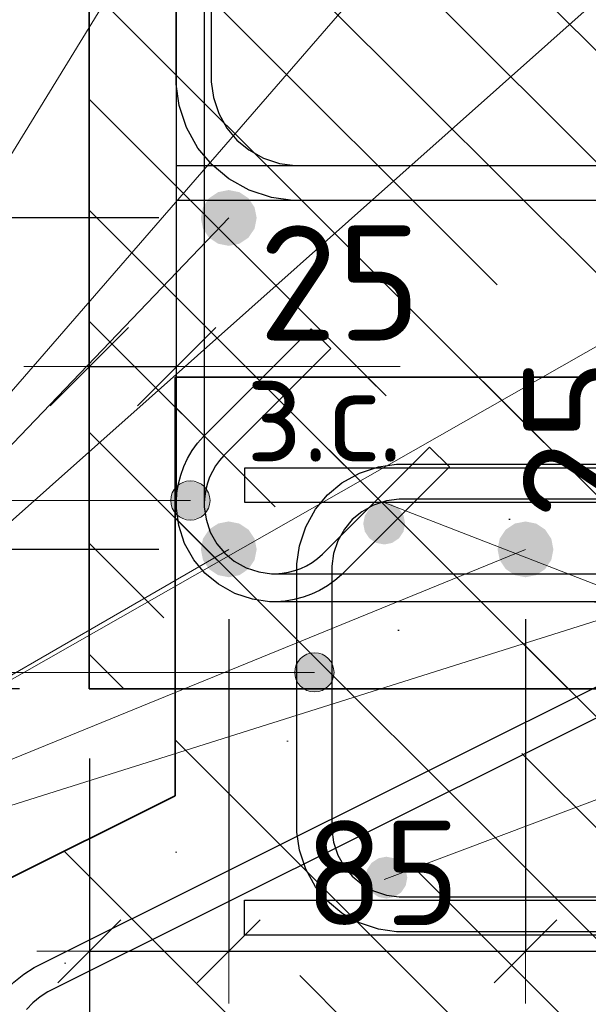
# Model space of a CAD drawing. Header units: metres. Extents: x -38 to 100, y -15 to 21.
# Tile 34 of 90: x 72.243 to 72.406, y 4.291 to 4.573. Entities that reach past the tile are written whole.
import ezdxf

# ---------------------------------------------------------------- set-up
doc = ezdxf.new("R2010")
doc.units = ezdxf.units.M
doc.header["$PDMODE"] = 65
for name, color, linetype, lineweight in [('XR$4$Арм. стержнями нижней зоны', 180, 'Continuous', 35), ('XR$4$Арм.стержн. Арматура края', 96, 'Continuous', 35), ('XR$4$Арм.стержн. Хомут', 240, 'Continuous', 35), ('XR$4$Арм.стержн.горизонт. 1', 180, 'Continuous', 35), ('XR$4$Размерная линия (1)', 7, 'Continuous', 13), ('XR$4$Размерная линия_ общее', 7, 'Continuous', 13), ('XR$6$Арм. стержнями верхней зоны', 180, 'Continuous', 35), ('XR$6$Арм. стержнями нижней зоны', 180, 'Continuous', 35), ('XR$6$Арм.стержн. Арматура края', 96, 'Continuous', 35), ('XR$6$Арм.стержн. Доп. арматура', 180, 'Continuous', 35), ('XR$6$Размерная линия (1)', 7, 'Continuous', 13)]:
    doc.layers.add(name, color=color, linetype=linetype, lineweight=lineweight)
doc.styles.add('ISOCPEUR', font='txt')
doc.dimstyles.new('DIMSTYLE_11', dxfattribs={"dimtxt": 0.033, "dimasz": 0.0375, "dimexe": 0, "dimexo": 0, "dimgap": 0.0165, "dimtad": 2, "dimdec": 0, "dimlfac": 1000, "dimrnd": 1, "dimzin": 12, "dimdsep": 46, "dimtxsty": 'ISOCPEUR', "dimblk1": 'ALL_ML_STRICH', "dimblk2": 'ALL_ML_STRICH', "dimsah": 1, "dimcen": 0, "dimclrd": 7, "dimclre": 256, "dimclrt": 7, "dimadec": 0, "dimazin": 0, "dimtfac": 1, "dimtdec": 0, "dimtix": 1, "dimtmove": 2, "dimatfit": 3, "dimfxl": 0, "dimtvp": 1.2, "dimtzin": 0, "dimlwd": 0, "dimlwe": -3, "dimarcsym": 0})
doc.dimstyles.new('DIMSTYLE_12', dxfattribs={"dimtxt": 0.03, "dimasz": 0.03, "dimexe": 0, "dimexo": 0, "dimgap": 0.015, "dimtad": 2, "dimdec": 0, "dimlfac": 1000, "dimrnd": 1, "dimzin": 12, "dimdsep": 46, "dimtxsty": 'ISOCPEUR', "dimblk1": 'ALL_ML_STRICH', "dimblk2": 'ALL_ML_STRICH', "dimsah": 1, "dimcen": 0, "dimclrd": 7, "dimclre": 256, "dimclrt": 7, "dimadec": 0, "dimazin": 0, "dimtfac": 1, "dimtdec": 0, "dimtix": 1, "dimtmove": 2, "dimatfit": 3, "dimfxl": 0, "dimtzin": 0, "dimlwd": 0, "dimlwe": -3, "dimarcsym": 0})
doc.dimstyles.new('DIMSTYLE_14', dxfattribs={"dimtxt": 0.03, "dimasz": 0.03, "dimexe": 0, "dimexo": 0, "dimgap": 0.015, "dimtad": 2, "dimdec": 0, "dimlfac": 1000, "dimrnd": 1, "dimzin": 12, "dimdsep": 46, "dimtxsty": 'ISOCPEUR', "dimblk1": 'ALL_ML_STRICH', "dimblk2": 'ALL_ML_STRICH', "dimsah": 1, "dimcen": 0, "dimclrd": 7, "dimclre": 256, "dimclrt": 7, "dimadec": 0, "dimazin": 0, "dimtfac": 1, "dimtdec": 0, "dimtix": 1, "dimtmove": 2, "dimatfit": 3, "dimfxl": 0, "dimtvp": 1.2, "dimtzin": 0, "dimlwd": 0, "dimlwe": -3, "dimarcsym": 0})
doc.dimstyles.new('DIMSTYLE_16', dxfattribs={"dimtxt": 0.03, "dimasz": 0.03, "dimexe": 0, "dimexo": 0, "dimgap": 0.015, "dimtad": 0, "dimdec": 0, "dimlfac": 1000, "dimrnd": 1, "dimzin": 12, "dimdsep": 46, "dimtxsty": 'ISOCPEUR', "dimblk1": 'ALL_ML_STRICH', "dimblk2": 'ALL_ML_STRICH', "dimsah": 1, "dimcen": 0, "dimclrd": 7, "dimclre": 256, "dimclrt": 7, "dimadec": 0, "dimazin": 0, "dimtfac": 1, "dimtdec": 0, "dimtix": 1, "dimtmove": 2, "dimatfit": 3, "dimfxl": 0, "dimtvp": 1.2, "dimtzin": 0, "dimlwd": 0, "dimlwe": -3, "dimarcsym": 0})
doc.dimstyles.new('DIMSTYLE_23', dxfattribs={"dimtxt": 0.03, "dimasz": 0.03, "dimexe": 0, "dimexo": 0, "dimgap": 0.015, "dimtad": 2, "dimdec": 0, "dimlfac": 1000, "dimrnd": 5, "dimzin": 12, "dimdsep": 46, "dimtxsty": 'ISOCPEUR', "dimblk1": 'ALL_ML_STRICH', "dimblk2": 'ALL_ML_STRICH', "dimsah": 1, "dimcen": 0, "dimclrd": 7, "dimclre": 256, "dimclrt": 7, "dimadec": 0, "dimazin": 0, "dimtfac": 1, "dimtdec": 0, "dimtix": 1, "dimtmove": 2, "dimatfit": 3, "dimfxl": 0, "dimtvp": 1.2, "dimtzin": 0, "dimlwd": 0, "dimlwe": -3, "dimarcsym": 0})
pattern_1 = [(135, (0, 0), (-0.031819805, -0.031819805), [0.4, -0.05, 0, -0.05]), (135, (-0.01591, -0.01591), (-0.031819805, -0.031819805), [0.8, -0.1, 0.1, -0.1])]

# ---------------------------------------------------------------- blocks, each defined once
blk = doc.blocks.new('ALL_ML_STRICH')
at = {"color": 0, "linetype": 'ByBlock', "lineweight": -2}
for p, q in [((0, -0.5), (0, 0.5)), ((-0.3, -0.3), (0.3, 0.3)), ((-1, 0), (0.5, 0))]:
    blk.add_line(p, q, dxfattribs=at)
blk = doc.blocks.new('*D80')
at = {"layer": 'DEFPOINTS', "color": 7, "linetype": 'Continuous', "lineweight": 13, "transparency": 33554687}
for p in [(72.26266, 4.68139), (72.14232, 4.38139), (72.26262, 4.38139)]:
    blk.add_point(p, dxfattribs=at)
at = {"layer": 'XR$4$Размерная линия (1)', "color": 9, "linetype": 'Continuous', "lineweight": -2, "true_color": 0xc7c7c7, "transparency": 33554687}
for p, q in [((72.24266, 4.68139), (72.14232, 4.68139)), ((72.24262, 4.38139), (72.14232, 4.38139))]:
    blk.add_line(p, q, dxfattribs=at)
at = {"layer": 'XR$4$Размерная линия (1)', "color": 7, "linetype": 'Continuous', "lineweight": -2, "transparency": 33554687}
blk.add_line((72.14232, 4.38139), (72.14232, 4.68139), dxfattribs=at)
at = {"layer": 'XR$4$Размерная линия (1)', "color": 7, "linetype": 'Continuous', "lineweight": 13, "transparency": 33554687, "xscale": 0.03, "yscale": 0.03, "zscale": 0.03}
for p, rotation in [((72.14232, 4.68139), 90), ((72.14232, 4.38139), 270)]:
    blk.add_blockref('ALL_ML_STRICH', p, dxfattribs=dict(at, rotation=rotation))
at = {"layer": 'XR$4$Размерная линия (1)', "color": 7, "linetype": 'Continuous', "lineweight": 13, "transparency": 33554687, "insert": (72.11982, 4.53289), "char_height": 0.03, "width": 0.09, "attachment_point": 5, "rotation": 90, "style": 'ISOCPEUR'}
blk.add_mtext('\\A1;{300}', dxfattribs=at)
blk = doc.blocks.new('*D81')
at = {"layer": 'DEFPOINTS', "color": 7, "linetype": 'Continuous', "lineweight": 13, "transparency": 33554687}
for p in [(72.26266, 4.38139), (72.51262, 4.38139), (72.26266, 4.24116)]:
    blk.add_point(p, dxfattribs=at)
at = {"layer": 'XR$4$Размерная линия (1)', "color": 9, "linetype": 'Continuous', "lineweight": -2, "true_color": 0xc7c7c7, "transparency": 33554687}
for p, q in [((72.26266, 4.36139), (72.26266, 4.24116)), ((72.51262, 4.36139), (72.51262, 4.24116))]:
    blk.add_line(p, q, dxfattribs=at)
at = {"layer": 'XR$4$Размерная линия (1)', "color": 7, "linetype": 'Continuous', "lineweight": -2, "transparency": 33554687}
blk.add_line((72.26266, 4.24116), (72.51262, 4.24116), dxfattribs=at)
at = {"layer": 'XR$4$Размерная линия (1)', "color": 7, "linetype": 'Continuous', "lineweight": 13, "transparency": 33554687, "xscale": 0.03, "yscale": 0.03, "zscale": 0.03, "rotation": 180}
blk.add_blockref('ALL_ML_STRICH', (72.26266, 4.24116), dxfattribs=at)
at = {"layer": 'XR$4$Размерная линия (1)', "color": 7, "linetype": 'Continuous', "lineweight": 13, "transparency": 33554687, "xscale": 0.03, "yscale": 0.03, "zscale": 0.03}
blk.add_blockref('ALL_ML_STRICH', (72.51262, 4.24116), dxfattribs=at)
at = {"layer": 'XR$4$Размерная линия (1)', "color": 7, "linetype": 'Continuous', "lineweight": 13, "transparency": 33554687, "insert": (72.38914, 4.26366), "char_height": 0.03, "width": 0.09, "attachment_point": 5, "style": 'ISOCPEUR'}
blk.add_mtext('\\A1;{250}', dxfattribs=at)
blk = doc.blocks.new('*D87')
at = {"layer": 'DEFPOINTS', "color": 7, "linetype": 'Continuous', "lineweight": 13, "transparency": 33554687}
for p in [(72.30259, 4.42139), (72.26266, 4.38139), (72.26266, 4.30616)]:
    blk.add_point(p, dxfattribs=at)
at = {"layer": 'XR$4$Размерная линия (1)', "color": 9, "linetype": 'Continuous', "lineweight": -2, "true_color": 0xc7c7c7, "transparency": 33554687}
for p, q in [((72.30259, 4.40139), (72.30259, 4.30616)), ((72.26266, 4.36139), (72.26266, 4.30616))]:
    blk.add_line(p, q, dxfattribs=at)
at = {"layer": 'XR$4$Размерная линия (1)', "color": 7, "linetype": 'Continuous', "lineweight": -2, "transparency": 33554687}
blk.add_line((72.26266, 4.30616), (72.30259, 4.30616), dxfattribs=at)
at = {"layer": 'XR$4$Размерная линия (1)', "color": 7, "linetype": 'Continuous', "lineweight": 13, "transparency": 33554687, "xscale": 0.03, "yscale": 0.03, "zscale": 0.03, "rotation": 180}
blk.add_blockref('ALL_ML_STRICH', (72.26266, 4.30616), dxfattribs=at)
at = {"layer": 'XR$4$Размерная линия (1)', "color": 7, "linetype": 'Continuous', "lineweight": 13, "transparency": 33554687, "xscale": 0.03, "yscale": 0.03, "zscale": 0.03}
blk.add_blockref('ALL_ML_STRICH', (72.30259, 4.30616), dxfattribs=at)
at = {"layer": 'XR$4$Размерная линия (1)', "color": 7, "linetype": 'Continuous', "lineweight": 13, "transparency": 33554687, "insert": (72.22158, 4.26855), "char_height": 0.03, "width": 0.06, "attachment_point": 5, "style": 'ISOCPEUR'}
blk.add_mtext('\\A1;{40}', dxfattribs=at)
blk = doc.blocks.new('*D88')
at = {"layer": 'DEFPOINTS', "color": 7, "linetype": 'Continuous', "lineweight": 13, "transparency": 33554687}
for p in [(72.30259, 4.42139), (72.38759, 4.42139), (72.30259, 4.30616)]:
    blk.add_point(p, dxfattribs=at)
at = {"layer": 'XR$4$Размерная линия (1)', "color": 9, "linetype": 'Continuous', "lineweight": -2, "true_color": 0xc7c7c7, "transparency": 33554687}
for p, q in [((72.30259, 4.40139), (72.30259, 4.30616)), ((72.38759, 4.40139), (72.38759, 4.30616))]:
    blk.add_line(p, q, dxfattribs=at)
at = {"layer": 'XR$4$Размерная линия (1)', "color": 7, "linetype": 'Continuous', "lineweight": -2, "transparency": 33554687}
blk.add_line((72.30259, 4.30616), (72.38759, 4.30616), dxfattribs=at)
at = {"layer": 'XR$4$Размерная линия (1)', "color": 7, "linetype": 'Continuous', "lineweight": 13, "transparency": 33554687, "xscale": 0.03, "yscale": 0.03, "zscale": 0.03, "rotation": 180}
blk.add_blockref('ALL_ML_STRICH', (72.30259, 4.30616), dxfattribs=at)
at = {"layer": 'XR$4$Размерная линия (1)', "color": 7, "linetype": 'Continuous', "lineweight": 13, "transparency": 33554687, "xscale": 0.03, "yscale": 0.03, "zscale": 0.03}
blk.add_blockref('ALL_ML_STRICH', (72.38759, 4.30616), dxfattribs=at)
at = {"layer": 'XR$4$Размерная линия (1)', "color": 7, "linetype": 'Continuous', "lineweight": 13, "transparency": 33554687, "insert": (72.34659, 4.32866), "char_height": 0.03, "width": 0.06, "attachment_point": 5, "style": 'ISOCPEUR'}
blk.add_mtext('\\A1;{85}', dxfattribs=at)
blk = doc.blocks.new('*D89')
at = {"layer": 'DEFPOINTS', "color": 7, "linetype": 'Continuous', "lineweight": 13, "transparency": 33554687}
for p in [(72.38759, 4.42139), (72.47266, 4.42139), (72.38759, 4.30616)]:
    blk.add_point(p, dxfattribs=at)
at = {"layer": 'XR$4$Размерная линия (1)', "color": 9, "linetype": 'Continuous', "lineweight": -2, "true_color": 0xc7c7c7, "transparency": 33554687}
for p, q in [((72.38759, 4.40139), (72.38759, 4.30616)), ((72.47266, 4.40139), (72.47266, 4.30616))]:
    blk.add_line(p, q, dxfattribs=at)
at = {"layer": 'XR$4$Размерная линия (1)', "color": 7, "linetype": 'Continuous', "lineweight": -2, "transparency": 33554687}
blk.add_line((72.38759, 4.30616), (72.47266, 4.30616), dxfattribs=at)
at = {"layer": 'XR$4$Размерная линия (1)', "color": 7, "linetype": 'Continuous', "lineweight": 13, "transparency": 33554687, "xscale": 0.03, "yscale": 0.03, "zscale": 0.03, "rotation": 180}
blk.add_blockref('ALL_ML_STRICH', (72.38759, 4.30616), dxfattribs=at)
at = {"layer": 'XR$4$Размерная линия (1)', "color": 7, "linetype": 'Continuous', "lineweight": 13, "transparency": 33554687, "xscale": 0.03, "yscale": 0.03, "zscale": 0.03}
blk.add_blockref('ALL_ML_STRICH', (72.47266, 4.30616), dxfattribs=at)
at = {"layer": 'XR$4$Размерная линия (1)', "color": 7, "linetype": 'Continuous', "lineweight": 13, "transparency": 33554687, "insert": (72.43162, 4.32866), "char_height": 0.03, "width": 0.06, "attachment_point": 5, "style": 'ISOCPEUR'}
blk.add_mtext('\\A1;{85}', dxfattribs=at)
blk = doc.blocks.new('*D93')
at = {"layer": 'DEFPOINTS', "color": 7, "linetype": 'Continuous', "lineweight": 13, "transparency": 33554687}
for p in [(72.26266, 4.47376), (72.26266, 4.43878), (72.28766, 4.43378)]:
    blk.add_point(p, dxfattribs=at)
at = {"layer": 'XR$4$Размерная линия_ общее', "color": 253, "linetype": 'Continuous', "lineweight": -2, "true_color": 0xa0a0a0, "transparency": 33554687}
for p, q in [((72.26266, 4.45878), (72.26266, 4.47376)), ((72.28766, 4.45378), (72.28766, 4.47376))]:
    blk.add_line(p, q, dxfattribs=at)
at = {"layer": 'XR$4$Размерная линия_ общее', "color": 7, "linetype": 'Continuous', "lineweight": -2, "transparency": 33554687}
blk.add_line((72.26266, 4.47376), (72.28766, 4.47376), dxfattribs=at)
at = {"layer": 'XR$4$Размерная линия_ общее', "color": 7, "linetype": 'Continuous', "lineweight": 13, "transparency": 33554687, "xscale": 0.0375, "yscale": 0.0375, "zscale": 0.0375, "rotation": 180}
blk.add_blockref('ALL_ML_STRICH', (72.26266, 4.47376), dxfattribs=at)
at = {"layer": 'XR$4$Размерная линия_ общее', "color": 7, "linetype": 'Continuous', "lineweight": 13, "transparency": 33554687, "xscale": 0.0375, "yscale": 0.0375, "zscale": 0.0375}
blk.add_blockref('ALL_ML_STRICH', (72.28766, 4.47376), dxfattribs=at)
at = {"layer": 'XR$4$Размерная линия_ общее', "color": 7, "linetype": 'Continuous', "lineweight": 13, "transparency": 33554687, "insert": (72.33439, 4.49776), "char_height": 0.033, "width": 0.066, "attachment_point": 5, "style": 'ISOCPEUR'}
blk.add_mtext('\\A1;{25}', dxfattribs=at)
at = {"layer": 'XR$4$Размерная линия_ общее', "color": 7, "linetype": 'Continuous', "lineweight": 13, "transparency": 33554687, "insert": (72.30744, 4.47355), "char_height": 0.027, "width": 0.00135, "attachment_point": 1, "line_spacing_factor": 0.60241, "style": 'ISOCPEUR'}
blk.add_mtext('з.с.', dxfattribs=at)
blk = doc.blocks.new('*D94')
at = {"layer": 'DEFPOINTS', "color": 7, "linetype": 'Continuous', "lineweight": 13, "transparency": 33554687}
for p in [(72.38737, 4.40639), (72.39237, 4.38139), (72.42735, 4.38139)]:
    blk.add_point(p, dxfattribs=at)
at = {"layer": 'XR$4$Размерная линия_ общее', "color": 253, "linetype": 'Continuous', "lineweight": -2, "true_color": 0xa0a0a0, "transparency": 33554687}
for p, q in [((72.40737, 4.40639), (72.42735, 4.40639)), ((72.41237, 4.38139), (72.42735, 4.38139))]:
    blk.add_line(p, q, dxfattribs=at)
at = {"layer": 'XR$4$Размерная линия_ общее', "color": 7, "linetype": 'Continuous', "lineweight": -2, "transparency": 33554687}
blk.add_line((72.42735, 4.38139), (72.42735, 4.40639), dxfattribs=at)
at = {"layer": 'XR$4$Размерная линия_ общее', "color": 7, "linetype": 'Continuous', "lineweight": 13, "transparency": 33554687, "xscale": 0.0375, "yscale": 0.0375, "zscale": 0.0375}
for p, rotation in [((72.42735, 4.40639), 90), ((72.42735, 4.38139), 270)]:
    blk.add_blockref('ALL_ML_STRICH', p, dxfattribs=dict(at, rotation=rotation))
at = {"layer": 'XR$4$Размерная линия_ общее', "color": 7, "linetype": 'Continuous', "lineweight": 13, "transparency": 33554687, "insert": (72.42756, 4.42617), "char_height": 0.027, "width": 0.00135, "attachment_point": 1, "rotation": 90, "line_spacing_factor": 0.60241, "style": 'ISOCPEUR'}
blk.add_mtext('з.с.', dxfattribs=at)
at = {"layer": 'XR$4$Размерная линия_ общее', "color": 7, "linetype": 'Continuous', "lineweight": 13, "transparency": 33554687, "insert": (72.40335, 4.45312), "char_height": 0.033, "width": 0.066, "attachment_point": 5, "rotation": 90, "style": 'ISOCPEUR'}
blk.add_mtext('\\A1;{25}', dxfattribs=at)
blk = doc.blocks.new('*D156')
at = {"layer": 'DEFPOINTS', "color": 7, "linetype": 'Continuous', "lineweight": 13, "transparency": 33554687}
for p in [(72.30259, 4.42139), (72.21732, 4.38139), (72.26262, 4.38139)]:
    blk.add_point(p, dxfattribs=at)
at = {"layer": 'XR$4$Размерная линия (1)', "color": 9, "linetype": 'Continuous', "lineweight": -2, "true_color": 0xc7c7c7, "transparency": 33554687}
for p, q in [((72.28259, 4.42139), (72.21732, 4.42139)), ((72.24262, 4.38139), (72.21732, 4.38139))]:
    blk.add_line(p, q, dxfattribs=at)
at = {"layer": 'XR$4$Размерная линия (1)', "color": 7, "linetype": 'Continuous', "lineweight": -2, "transparency": 33554687}
blk.add_line((72.21732, 4.38139), (72.21732, 4.42139), dxfattribs=at)
at = {"layer": 'XR$4$Размерная линия (1)', "color": 7, "linetype": 'Continuous', "lineweight": 13, "transparency": 33554687, "xscale": 0.03, "yscale": 0.03, "zscale": 0.03}
for p, rotation in [((72.21732, 4.42139), 90), ((72.21732, 4.38139), 270)]:
    blk.add_blockref('ALL_ML_STRICH', p, dxfattribs=dict(at, rotation=rotation))
at = {"layer": 'XR$4$Размерная линия (1)', "color": 7, "linetype": 'Continuous', "lineweight": 13, "transparency": 33554687, "insert": (72.19488, 4.33776), "char_height": 0.03, "width": 0.06, "attachment_point": 5, "rotation": 90, "style": 'ISOCPEUR'}
blk.add_mtext('\\A1;{40}', dxfattribs=at)
blk = doc.blocks.new('*D157')
at = {"layer": 'DEFPOINTS', "color": 7, "linetype": 'Continuous', "lineweight": 13, "transparency": 33554687}
for p in [(72.30259, 4.51639), (72.21732, 4.42139), (72.30259, 4.42139)]:
    blk.add_point(p, dxfattribs=at)
at = {"layer": 'XR$4$Размерная линия (1)', "color": 9, "linetype": 'Continuous', "lineweight": -2, "true_color": 0xc7c7c7, "transparency": 33554687}
for p, q in [((72.28259, 4.51639), (72.21732, 4.51639)), ((72.28259, 4.42139), (72.21732, 4.42139))]:
    blk.add_line(p, q, dxfattribs=at)
at = {"layer": 'XR$4$Размерная линия (1)', "color": 7, "linetype": 'Continuous', "lineweight": -2, "transparency": 33554687}
blk.add_line((72.21732, 4.42139), (72.21732, 4.51639), dxfattribs=at)
at = {"layer": 'XR$4$Размерная линия (1)', "color": 7, "linetype": 'Continuous', "lineweight": 13, "transparency": 33554687, "xscale": 0.03, "yscale": 0.03, "zscale": 0.03}
for p, rotation in [((72.21732, 4.51639), 90), ((72.21732, 4.42139), 270)]:
    blk.add_blockref('ALL_ML_STRICH', p, dxfattribs=dict(at, rotation=rotation))
at = {"layer": 'XR$4$Размерная линия (1)', "color": 7, "linetype": 'Continuous', "lineweight": 13, "transparency": 33554687, "insert": (72.19482, 4.47039), "char_height": 0.03, "width": 0.06, "attachment_point": 5, "rotation": 90, "style": 'ISOCPEUR'}
blk.add_mtext('\\A1;{95}', dxfattribs=at)
blk = doc.blocks.new('*D158')
at = {"layer": 'DEFPOINTS', "color": 7, "linetype": 'Continuous', "lineweight": 13, "transparency": 33554687}
for p in [(72.31762, 4.63639), (72.21732, 4.51639), (72.30259, 4.51639)]:
    blk.add_point(p, dxfattribs=at)
at = {"layer": 'XR$4$Размерная линия (1)', "color": 9, "linetype": 'Continuous', "lineweight": -2, "true_color": 0xc7c7c7, "transparency": 33554687}
for p, q in [((72.29762, 4.63639), (72.21732, 4.63639)), ((72.28259, 4.51639), (72.21732, 4.51639))]:
    blk.add_line(p, q, dxfattribs=at)
at = {"layer": 'XR$4$Размерная линия (1)', "color": 7, "linetype": 'Continuous', "lineweight": -2, "transparency": 33554687}
blk.add_line((72.21732, 4.51639), (72.21732, 4.63639), dxfattribs=at)
at = {"layer": 'XR$4$Размерная линия (1)', "color": 7, "linetype": 'Continuous', "lineweight": 13, "transparency": 33554687, "xscale": 0.03, "yscale": 0.03, "zscale": 0.03}
for p, rotation in [((72.21732, 4.63639), 90), ((72.21732, 4.51639), 270)]:
    blk.add_blockref('ALL_ML_STRICH', p, dxfattribs=dict(at, rotation=rotation))
at = {"layer": 'XR$4$Размерная линия (1)', "color": 7, "linetype": 'Continuous', "lineweight": 13, "transparency": 33554687, "insert": (72.19482, 4.58089), "char_height": 0.03, "width": 0.09, "attachment_point": 5, "rotation": 90, "style": 'ISOCPEUR'}
blk.add_mtext('\\A1;{120}', dxfattribs=at)
blk = doc.blocks.new('*D454')
at = {"layer": 'DEFPOINTS', "color": 7, "linetype": 'Continuous', "lineweight": 13, "transparency": 33554687}
for p in [(72.2072, 4.31078), (72.14607, 4.27578), (72.29712, 4.27578)]:
    blk.add_point(p, dxfattribs=at)
at = {"layer": 'XR$6$Размерная линия (1)', "color": 9, "linetype": 'Continuous', "lineweight": -2, "true_color": 0xc7c7c7, "transparency": 33554687}
for p, q in [((72.1872, 4.31078), (72.14607, 4.31078)), ((72.27712, 4.27578), (72.14607, 4.27578))]:
    blk.add_line(p, q, dxfattribs=at)
at = {"layer": 'XR$6$Размерная линия (1)', "color": 7, "linetype": 'Continuous', "lineweight": -2, "transparency": 33554687}
blk.add_line((72.14607, 4.27578), (72.14607, 4.31078), dxfattribs=at)
at = {"layer": 'XR$6$Размерная линия (1)', "color": 7, "linetype": 'Continuous', "lineweight": 13, "transparency": 33554687, "xscale": 0.03, "yscale": 0.03, "zscale": 0.03}
for p, rotation in [((72.14607, 4.31078), 90), ((72.14607, 4.27578), 270)]:
    blk.add_blockref('ALL_ML_STRICH', p, dxfattribs=dict(at, rotation=rotation))
at = {"layer": 'XR$6$Размерная линия (1)', "color": 7, "linetype": 'Continuous', "lineweight": 13, "transparency": 33554687, "insert": (72.12342, 4.34742), "char_height": 0.03, "width": 0.06, "attachment_point": 5, "rotation": 90, "style": 'ISOCPEUR'}
blk.add_mtext('\\A1;{35}', dxfattribs=at)

msp = doc.modelspace()

# ---------------------------------------------------------------- hatches: boundary and pattern name
at = {"linetype": 'Continuous', "lineweight": 25, "transparency": 33554687}
h = msp.add_hatch(dxfattribs=at)
h.set_pattern_fill('__________540', scale=0.015, style=0, pattern_type=2)
h.set_pattern_definition(pattern_1)
h.paths.add_polyline_path([(72.51262, 4.68139), (72.26262, 4.68139), (72.26262, 4.38139), (72.51262, 4.38139)], flags=0)
at = {"linetype": 'Continuous', "lineweight": 13, "transparency": 33554687}
h = msp.add_hatch(dxfattribs=at)
h.set_pattern_fill('__________540', scale=0.015, style=0, pattern_type=2)
h.set_pattern_definition(pattern_1)
h.paths.add_polyline_path([(72.2872, 4.47078), (72.2872, 4.35078), (72.2072, 4.31078), (72.2072, 4.27078), (72.89885, 4.27078), (72.89885, 4.47078)], flags=0)
at = {"layer": 'XR$4$Арм.стержн. Хомут', "linetype": 'Continuous', "lineweight": 13, "transparency": 33554687}
for points in [[(72.28675, 4.43821), (72.28877, 4.43056), (72.28877, 4.44023)], [(72.28877, 4.44023), (72.29159, 4.42977), (72.29159, 4.44102)], [(72.28877, 4.44023), (72.28877, 4.43056), (72.29159, 4.42977)], [(72.29159, 4.44102), (72.29159, 4.42977), (72.2944, 4.43056)], [(72.29159, 4.44102), (72.2944, 4.43056), (72.2944, 4.44023)], [(72.2944, 4.44023), (72.2944, 4.43056), (72.29642, 4.43258)], [(72.2944, 4.44023), (72.29642, 4.43258), (72.29642, 4.43821)], [(72.28675, 4.43258), (72.28675, 4.43821), (72.28596, 4.4354)], [(72.28675, 4.43821), (72.28675, 4.43258), (72.28877, 4.43056)], [(72.29642, 4.43821), (72.29642, 4.43258), (72.29721, 4.4354)]]:
    msp.add_hatch(color=7, dxfattribs=at).paths.add_polyline_path(points)
at = {"layer": 'XR$4$Арм.стержн.горизонт. 1', "linetype": 'Continuous', "lineweight": 50, "transparency": 33554687}
for points in [[(72.31059, 4.51639), (72.30998, 4.51945), (72.30824, 4.52205), (72.30565, 4.52378), (72.30259, 4.52439), (72.29953, 4.52378), (72.29693, 4.52205), (72.2952, 4.51945), (72.29459, 4.51639), (72.2952, 4.51333), (72.29693, 4.51074), (72.29953, 4.509), (72.30259, 4.50839), (72.30565, 4.509), (72.30824, 4.51074), (72.30998, 4.51333)], [(72.31059, 4.42139), (72.30998, 4.42445), (72.30824, 4.42705), (72.30565, 4.42878), (72.30259, 4.42939), (72.29953, 4.42878), (72.29693, 4.42705), (72.2952, 4.42445), (72.29459, 4.42139), (72.2952, 4.41833), (72.29693, 4.41574), (72.29953, 4.414), (72.30259, 4.41339), (72.30565, 4.414), (72.30824, 4.41574), (72.30998, 4.41833)], [(72.39559, 4.42139), (72.39498, 4.42445), (72.39324, 4.42705), (72.39065, 4.42878), (72.38759, 4.42939), (72.38453, 4.42878), (72.38193, 4.42705), (72.3802, 4.42445), (72.37959, 4.42139), (72.3802, 4.41833), (72.38193, 4.41574), (72.38453, 4.414), (72.38759, 4.41339), (72.39065, 4.414), (72.39324, 4.41574), (72.39498, 4.41833)]]:
    msp.add_hatch(color=7, dxfattribs=at).paths.add_polyline_path(points)
at = {"layer": 'XR$6$Арм.стержн. Арматура края', "linetype": 'Continuous', "lineweight": 13, "transparency": 33554687}
for points in [[(72.32228, 4.38895), (72.32431, 4.3813), (72.32431, 4.39097)], [(72.32431, 4.39097), (72.32712, 4.38051), (72.32712, 4.39176)], [(72.32431, 4.39097), (72.32431, 4.3813), (72.32712, 4.38051)], [(72.32712, 4.39176), (72.32712, 4.38051), (72.32993, 4.3813)], [(72.32712, 4.39176), (72.32993, 4.3813), (72.32993, 4.39097)], [(72.32993, 4.39097), (72.32993, 4.3813), (72.33196, 4.38332)], [(72.32993, 4.39097), (72.33196, 4.38332), (72.33196, 4.38895)], [(72.32228, 4.38332), (72.32228, 4.38895), (72.32149, 4.38613)], [(72.32228, 4.38895), (72.32228, 4.38332), (72.32431, 4.3813)], [(72.33196, 4.38895), (72.33196, 4.38332), (72.33274, 4.38613)]]:
    msp.add_hatch(color=7, dxfattribs=at).paths.add_polyline_path(points)
at = {"layer": 'XR$6$Арм.стержн. Доп. арматура', "linetype": 'Continuous', "lineweight": 50, "transparency": 33554687}
for points in [[(72.35312, 4.42878), (72.35266, 4.43108), (72.35136, 4.43303), (72.34941, 4.43433), (72.34712, 4.43478), (72.34482, 4.43433), (72.34288, 4.43303), (72.34157, 4.43108), (72.34112, 4.42878), (72.34157, 4.42649), (72.34288, 4.42454), (72.34482, 4.42324), (72.34712, 4.42278), (72.34941, 4.42324), (72.35136, 4.42454), (72.35266, 4.42649)], [(72.35374, 4.32729), (72.35328, 4.32959), (72.35198, 4.33153), (72.35004, 4.33283), (72.34774, 4.33329), (72.34544, 4.33283), (72.3435, 4.33153), (72.3422, 4.32959), (72.34174, 4.32729), (72.3422, 4.32499), (72.3435, 4.32305), (72.34544, 4.32175), (72.34774, 4.32129), (72.35004, 4.32175), (72.35198, 4.32305), (72.35328, 4.32499)]]:
    msp.add_hatch(color=34, dxfattribs=at).paths.add_polyline_path(points)

# ---------------------------------------------------------------- linework, layer by layer
at = {"color": 7, "linetype": 'Continuous', "lineweight": 35, "transparency": 33554687}
for p, q in [((72.26262, 4.68139), (72.26262, 4.38139)), ((72.2872, 4.47078), (72.2872, 4.35078)), ((72.89885, 4.47078), (72.2872, 4.47078)), ((72.26262, 4.38139), (72.51262, 4.38139)), ((72.2872, 4.35078), (72.2072, 4.31078))]:
    msp.add_line(p, q, dxfattribs=at)
at = {"color": 7, "linetype": 'Continuous', "lineweight": 13, "transparency": 33554687}
msp.add_line((72.28766, 4.47376), (72.35166, 4.47376), dxfattribs=at)
at = {"layer": 'XR$4$Арм. стержнями нижней зоны', "color": 4, "linetype": 'Continuous', "lineweight": 25, "transparency": 33554687}
msp.add_lwpolyline([(72.28762, 4.53139), (72.66681, 4.53139), (72.66681, 4.52139), (72.28762, 4.52139), (72.28762, 4.53139)], dxfattribs=at)
at = {"layer": 'XR$4$Арм.стержн. Арматура края', "color": 4, "linetype": 'Continuous', "lineweight": 25, "transparency": 33554687}
for points in [[(72.66681, 4.52139), (72.32091, 4.52139), (72.31481, 4.52224), (72.30846, 4.52434), (72.30262, 4.52761), (72.2978, 4.53163), (72.29378, 4.53644), (72.29051, 4.54229), (72.28842, 4.54864), (72.28757, 4.55474), (72.28757, 4.62205), (72.28842, 4.62815), (72.29051, 4.6345), (72.29378, 4.64034), (72.2978, 4.64516), (72.30262, 4.64918), (72.30846, 4.65245), (72.31481, 4.65454), (72.32091, 4.65539), (72.66681, 4.65539)], [(72.66681, 4.64539), (72.32161, 4.64539), (72.31709, 4.64476), (72.31251, 4.64325), (72.30832, 4.64091), (72.3049, 4.63806), (72.30205, 4.63464), (72.29971, 4.63045), (72.2982, 4.62587), (72.29757, 4.62135), (72.29757, 4.55543), (72.2982, 4.55091), (72.29971, 4.54633), (72.30205, 4.54214), (72.3049, 4.53873), (72.30832, 4.53588), (72.31251, 4.53353), (72.31709, 4.53202), (72.32161, 4.53139), (72.66681, 4.53139)]]:
    msp.add_lwpolyline(points, dxfattribs=at)
at = {"layer": 'XR$4$Арм.стержн. Хомут', "color": 7, "linetype": 'Continuous', "lineweight": 13, "transparency": 33554687}
for p, q in [((72.29159, 4.44102), (72.29159, 4.44102)), ((72.14994, 4.4354), (72.29159, 4.4354)), ((72.28596, 4.4354), (72.28596, 4.4354)), ((72.29721, 4.4354), (72.29721, 4.4354)), ((72.29159, 4.42977), (72.29159, 4.42977))]:
    msp.add_line(p, q, dxfattribs=at)
at = {"layer": 'XR$4$Арм.стержн. Хомут', "color": 40, "linetype": 'Continuous', "lineweight": 25, "transparency": 33554687}
for points in [[(72.29559, 4.62516), (72.29559, 4.43362), (72.29609, 4.43001), (72.2973, 4.42635), (72.29918, 4.42299), (72.30146, 4.42026), (72.30419, 4.41798), (72.30754, 4.4161), (72.3112, 4.4149), (72.31482, 4.41439), (72.31597, 4.41439), (72.31785, 4.41453), (72.3197, 4.41483), (72.32151, 4.4153), (72.32324, 4.41592), (72.3249, 4.4167), (72.32651, 4.41765), (72.32804, 4.41874), (72.32946, 4.41998), (72.36013, 4.45066), (72.36579, 4.445), (72.33492, 4.41412), (72.33301, 4.41247), (72.33089, 4.41094), (72.32863, 4.40961), (72.3263, 4.40852), (72.32388, 4.40765), (72.32135, 4.40699), (72.31877, 4.40657), (72.31625, 4.40639), (72.31426, 4.40639), (72.30938, 4.40707), (72.3043, 4.40875), (72.29963, 4.41137), (72.29578, 4.41458), (72.29256, 4.41843), (72.28994, 4.42311), (72.28827, 4.42819), (72.28759, 4.43307), (72.28759, 4.62572)], [(72.29559, 4.62516), (72.29559, 4.43362), (72.29609, 4.43001), (72.2973, 4.42635), (72.29918, 4.42299), (72.30146, 4.42026), (72.30419, 4.41798), (72.30754, 4.4161), (72.3112, 4.4149), (72.31482, 4.41439), (72.31597, 4.41439), (72.31785, 4.41453), (72.3197, 4.41483), (72.32151, 4.4153), (72.32324, 4.41592), (72.3249, 4.4167), (72.32651, 4.41765), (72.32804, 4.41874), (72.32946, 4.41998), (72.36013, 4.45066), (72.36579, 4.445), (72.33492, 4.41412), (72.33301, 4.41247), (72.33089, 4.41094), (72.32863, 4.40961), (72.3263, 4.40852), (72.32388, 4.40765), (72.32135, 4.40699), (72.31877, 4.40657), (72.31625, 4.40639), (72.31426, 4.40639), (72.30938, 4.40707), (72.3043, 4.40875), (72.29963, 4.41137), (72.29578, 4.41458), (72.29256, 4.41843), (72.28994, 4.42311), (72.28827, 4.42819), (72.28759, 4.43307), (72.28759, 4.62572)], [(72.29559, 4.62516), (72.29559, 4.43362), (72.29609, 4.43001), (72.2973, 4.42635), (72.29918, 4.42299), (72.30146, 4.42026), (72.30419, 4.41798), (72.30754, 4.4161), (72.3112, 4.4149), (72.31482, 4.41439), (72.31597, 4.41439), (72.31785, 4.41453), (72.3197, 4.41483), (72.32151, 4.4153), (72.32324, 4.41592), (72.3249, 4.4167), (72.32651, 4.41765), (72.32804, 4.41874), (72.32946, 4.41998), (72.36013, 4.45066), (72.36579, 4.445), (72.33492, 4.41412), (72.33301, 4.41247), (72.33089, 4.41094), (72.32863, 4.40961), (72.3263, 4.40852), (72.32388, 4.40765), (72.32135, 4.40699), (72.31877, 4.40657), (72.31625, 4.40639), (72.31426, 4.40639), (72.30938, 4.40707), (72.3043, 4.40875), (72.29963, 4.41137), (72.29578, 4.41458), (72.29256, 4.41843), (72.28994, 4.42311), (72.28827, 4.42819), (72.28759, 4.43307), (72.28759, 4.62572)], [(72.46095, 4.40639), (72.31426, 4.40639), (72.30938, 4.40707), (72.3043, 4.40875), (72.29963, 4.41137), (72.29578, 4.41458), (72.29256, 4.41843), (72.28994, 4.42311), (72.28827, 4.42819), (72.28759, 4.43307), (72.28759, 4.43506), (72.28776, 4.43758), (72.28818, 4.44016), (72.28884, 4.44269), (72.28971, 4.44511), (72.29081, 4.44744), (72.29213, 4.4497), (72.29366, 4.45181), (72.29532, 4.45372), (72.32619, 4.4846), (72.33185, 4.47894)], [(72.46095, 4.40639), (72.31426, 4.40639), (72.30938, 4.40707), (72.3043, 4.40875), (72.29963, 4.41137), (72.29578, 4.41458), (72.29256, 4.41843), (72.28994, 4.42311), (72.28827, 4.42819), (72.28759, 4.43307), (72.28759, 4.43506), (72.28776, 4.43758), (72.28818, 4.44016), (72.28884, 4.44269), (72.28971, 4.44511), (72.29081, 4.44744), (72.29213, 4.4497), (72.29366, 4.45181), (72.29532, 4.45372), (72.32619, 4.4846), (72.33185, 4.47894)], [(72.46095, 4.40639), (72.31426, 4.40639), (72.30938, 4.40707), (72.3043, 4.40875), (72.29963, 4.41137), (72.29578, 4.41458), (72.29256, 4.41843), (72.28994, 4.42311), (72.28827, 4.42819), (72.28759, 4.43307), (72.28759, 4.43506), (72.28776, 4.43758), (72.28818, 4.44016), (72.28884, 4.44269), (72.28971, 4.44511), (72.29081, 4.44744), (72.29213, 4.4497), (72.29366, 4.45181), (72.29532, 4.45372), (72.32619, 4.4846), (72.33185, 4.47894)], [(72.33185, 4.47894), (72.30117, 4.44826), (72.29994, 4.44684), (72.29884, 4.44532), (72.29789, 4.44371), (72.29711, 4.44204), (72.29649, 4.44032), (72.29602, 4.43851), (72.29572, 4.43666), (72.29559, 4.43478), (72.29559, 4.43362), (72.29609, 4.43001), (72.2973, 4.42635), (72.29918, 4.42299), (72.30146, 4.42026), (72.30419, 4.41798), (72.30754, 4.4161), (72.3112, 4.4149), (72.31482, 4.41439), (72.46039, 4.41439)], [(72.33185, 4.47894), (72.30117, 4.44826), (72.29994, 4.44684), (72.29884, 4.44532), (72.29789, 4.44371), (72.29711, 4.44204), (72.29649, 4.44032), (72.29602, 4.43851), (72.29572, 4.43666), (72.29559, 4.43478), (72.29559, 4.43362), (72.29609, 4.43001), (72.2973, 4.42635), (72.29918, 4.42299), (72.30146, 4.42026), (72.30419, 4.41798), (72.30754, 4.4161), (72.3112, 4.4149), (72.31482, 4.41439), (72.46039, 4.41439)], [(72.33185, 4.47894), (72.30117, 4.44826), (72.29994, 4.44684), (72.29884, 4.44532), (72.29789, 4.44371), (72.29711, 4.44204), (72.29649, 4.44032), (72.29602, 4.43851), (72.29572, 4.43666), (72.29559, 4.43478), (72.29559, 4.43362), (72.29609, 4.43001), (72.2973, 4.42635), (72.29918, 4.42299), (72.30146, 4.42026), (72.30419, 4.41798), (72.30754, 4.4161), (72.3112, 4.4149), (72.31482, 4.41439), (72.46039, 4.41439)]]:
    msp.add_lwpolyline(points, dxfattribs=at)
at = {"layer": 'XR$4$Арм.стержн. Хомут', "color": 7, "linetype": 'Continuous', "lineweight": 13, "transparency": 33554687}
msp.add_circle((72.29159, 4.4354), 0.00563, dxfattribs=at)
at = {"layer": 'XR$4$Арм.стержн.горизонт. 1', "color": 7, "linetype": 'Continuous', "lineweight": 13, "transparency": 33554687}
for q in [(72.47263, 4.63639), (72.30262, 4.63639), (72.38755, 4.63639), (72.30259, 4.51639), (72.47266, 4.51639), (72.30259, 4.42139), (72.47266, 4.42139), (72.38759, 4.42139)]:
    msp.add_line((72.09858, 4.3033), q, dxfattribs=at)
at = {"layer": 'XR$6$Арм. стержнями верхней зоны', "color": 4, "linetype": 'Continuous', "lineweight": 25, "transparency": 33554687}
msp.add_lwpolyline([(72.3072, 4.44478), (72.90385, 4.44478), (72.90385, 4.43478), (72.3072, 4.43478), (72.3072, 4.44478)], dxfattribs=at)
at = {"layer": 'XR$6$Арм. стержнями нижней зоны', "color": 4, "linetype": 'Continuous', "lineweight": 25, "transparency": 33554687}
msp.add_lwpolyline([(72.30715, 4.32078), (72.90385, 4.32078), (72.90385, 4.31078), (72.30715, 4.31078), (72.30715, 4.32078)], dxfattribs=at)
at = {"layer": 'XR$6$Арм.стержн. Арматура края', "color": 7, "linetype": 'Continuous', "lineweight": 13, "transparency": 33554687}
for p, q in [((72.32712, 4.39176), (72.32712, 4.39176)), ((72.12306, 4.38613), (72.32712, 4.38613)), ((72.32149, 4.38613), (72.32149, 4.38613)), ((72.33274, 4.38613), (72.33274, 4.38613)), ((72.32712, 4.38051), (72.32712, 4.38051))]:
    msp.add_line(p, q, dxfattribs=at)
at = {"layer": 'XR$6$Арм.стержн. Арматура края', "color": 4, "linetype": 'Continuous', "lineweight": 25, "transparency": 33554687}
for points in [[(72.82212, 4.31178), (72.35068, 4.31178), (72.34547, 4.31251), (72.34003, 4.3143), (72.33502, 4.31711), (72.33089, 4.32056), (72.32744, 4.32468), (72.32464, 4.32969), (72.32284, 4.33513), (72.32212, 4.34035), (72.32212, 4.41722), (72.32284, 4.42243), (72.32464, 4.42787), (72.32744, 4.43288), (72.33089, 4.43701), (72.33502, 4.44046), (72.34003, 4.44326), (72.34547, 4.44506), (72.35068, 4.44578), (72.82212, 4.44578)], [(72.82212, 4.43578), (72.35137, 4.43578), (72.34774, 4.43528), (72.34407, 4.43407), (72.34072, 4.43219), (72.33799, 4.42991), (72.33571, 4.42719), (72.33383, 4.42383), (72.33262, 4.42016), (72.33212, 4.41653), (72.33212, 4.34104), (72.33262, 4.33741), (72.33383, 4.33374), (72.33571, 4.33038), (72.33799, 4.32766), (72.34072, 4.32538), (72.34407, 4.3235), (72.34774, 4.32229), (72.35137, 4.32178), (72.82212, 4.32178)]]:
    msp.add_lwpolyline(points, dxfattribs=at)
at = {"layer": 'XR$6$Арм.стержн. Арматура края', "color": 40, "linetype": 'Continuous', "lineweight": 25, "transparency": 33554687}
for points in [[(72.23468, 4.28844), (72.23637, 4.29162), (72.23846, 4.29455), (72.24099, 4.29728), (72.24386, 4.29964), (72.24685, 4.30152), (72.52936, 4.44265), (72.53073, 4.44326), (72.53216, 4.44381), (72.53362, 4.44428), (72.5351, 4.44467), (72.53659, 4.44498), (72.53811, 4.44521), (72.53964, 4.44536), (72.54113, 4.44542), (72.90285, 4.44542)], [(72.90285, 4.43742), (72.5413, 4.43742), (72.54018, 4.43737), (72.53909, 4.43727), (72.538, 4.43711), (72.53694, 4.43689), (72.53588, 4.43661), (72.53484, 4.43627), (72.53381, 4.43587), (72.53279, 4.43541), (72.25078, 4.29454), (72.24855, 4.29314), (72.24649, 4.29144), (72.24468, 4.28949)]]:
    msp.add_lwpolyline(points, dxfattribs=at)
at = {"layer": 'XR$6$Арм.стержн. Арматура края', "color": 7, "linetype": 'Continuous', "lineweight": 13, "transparency": 33554687}
msp.add_circle((72.32712, 4.38613), 0.00563, dxfattribs=at)
at = {"layer": 'XR$6$Арм.стержн. Доп. арматура', "color": 7, "linetype": 'Continuous', "lineweight": 13, "transparency": 33554687}
for q in [(72.34712, 4.43478), (72.34712, 4.32678)]:
    msp.add_line((72.48838, 4.37994), q, dxfattribs=at)

# ---------------------------------------------------------------- dimensions: what is measured, and where the dimension line sits
at = {"layer": 'XR$4$Размерная линия (1)', "color": 7, "linetype": 'Continuous', "lineweight": 13, "transparency": 33554687}
for base, p1, p2, dimstyle, picture, middle in [((72.14232, 4.68139), (72.24262, 4.38139), (72.24266, 4.68139), 'DIMSTYLE_12', '*D80', (72.11982, 4.53289)), ((72.21732, 4.63639), (72.28259, 4.51639), (72.29762, 4.63639), 'DIMSTYLE_12', '*D158', (72.19482, 4.58089)), ((72.21732, 4.51639), (72.28259, 4.42139), (72.28259, 4.51639), 'DIMSTYLE_12', '*D157', (72.19482, 4.47039)), ((72.21732, 4.42139), (72.24262, 4.38139), (72.28259, 4.42139), 'DIMSTYLE_14', '*D156', (72.19488, 4.33776))]:
    dim = msp.add_linear_dim(base=base, p1=p1, p2=p2, angle=90, dimstyle=dimstyle, override={"dimpost": '<>', "dimclrd": 7, "dimclre": 9, "dimclrt": 7, "dimlwd": 0, "dimlwe": 65533}, dxfattribs=at)
    dim.commit()
    dim.dimension.update_dxf_attribs({"geometry": picture, "text_midpoint": middle, "dimtype": 160})
for base, p1, p2, dimstyle, picture, middle in [((72.30259, 4.30616), (72.26266, 4.36139), (72.30259, 4.40139), 'DIMSTYLE_16', '*D87', (72.22158, 4.26855)), ((72.38759, 4.30616), (72.30259, 4.40139), (72.38759, 4.40139), 'DIMSTYLE_12', '*D88', (72.34659, 4.32866)), ((72.47266, 4.30616), (72.38759, 4.40139), (72.47266, 4.40139), 'DIMSTYLE_12', '*D89', (72.43162, 4.32866)), ((72.51262, 4.24116), (72.26266, 4.36139), (72.51262, 4.36139), 'DIMSTYLE_12', '*D81', (72.38914, 4.26366))]:
    dim = msp.add_linear_dim(base=base, p1=p1, p2=p2, dimstyle=dimstyle, override={"dimpost": '<>', "dimclrd": 7, "dimclre": 9, "dimclrt": 7, "dimlwd": 0, "dimlwe": 65533}, dxfattribs=at)
    dim.commit()
    dim.dimension.update_dxf_attribs({"geometry": picture, "text_midpoint": middle, "dimtype": 160})
at = {"layer": 'XR$4$Размерная линия_ общее', "color": 7, "linetype": 'Continuous', "lineweight": 13, "transparency": 33554687}
dim = msp.add_linear_dim(base=(72.28766, 4.47376), p1=(72.26266, 4.45878), p2=(72.28766, 4.45378), text='<>\\Xз.с.', dimstyle='DIMSTYLE_11', override={"dimpost": '<>', "dimclrd": 7, "dimclre": 253, "dimclrt": 7, "dimlwd": 0, "dimlwe": 65533}, dxfattribs=at)
dim.commit()
dim.dimension.update_dxf_attribs({"geometry": '*D93', "text_midpoint": (72.33439, 4.49776), "dimtype": 160})
dim = msp.add_linear_dim(base=(72.42735, 4.40639), p1=(72.41237, 4.38139), p2=(72.40737, 4.40639), angle=90, text='<>\\Xз.с.', dimstyle='DIMSTYLE_11', override={"dimpost": '<>', "dimclrd": 7, "dimclre": 253, "dimclrt": 7, "dimlwd": 0, "dimlwe": 65533}, dxfattribs=at)
dim.commit()
dim.dimension.update_dxf_attribs({"geometry": '*D94', "text_midpoint": (72.40335, 4.45312), "dimtype": 160})
at = {"layer": 'XR$6$Размерная линия (1)', "color": 7, "linetype": 'Continuous', "lineweight": 13, "transparency": 33554687}
dim = msp.add_linear_dim(base=(72.14607, 4.31078), p1=(72.27712, 4.27578), p2=(72.1872, 4.31078), angle=90, dimstyle='DIMSTYLE_23', override={"dimpost": '<>', "dimclrd": 7, "dimclre": 9, "dimclrt": 7, "dimlwd": 0, "dimlwe": 65533}, dxfattribs=at)
dim.commit()
dim.dimension.update_dxf_attribs({"geometry": '*D454', "text_midpoint": (72.12342, 4.34742), "dimtype": 160})

doc.saveas('drawing.dxf')
